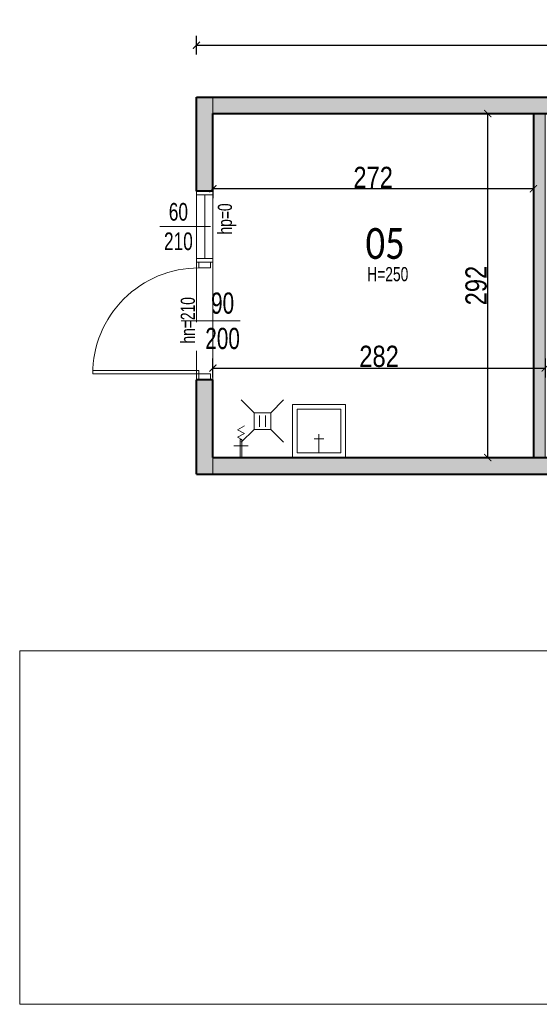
# Model space of a CAD drawing. Header units: millimetres. Extents: x -1089 to 15716, y 0 to 2047.
# Tile 2 of 5: x 1356 to 1797, y 381 to 1217. Entities that reach past the tile are written whole.
import ezdxf

# ---------------------------------------------------------------- set-up
doc = ezdxf.new("R2010")
doc.units = ezdxf.units.MM
doc.header["$PDMODE"] = 35
doc.header["$PDSIZE"] = -5
doc.layers.add('_obwiednie', color=21, linetype='Continuous', lineweight=9, plot=False)
doc.layers.add('_powierzchnie', color=30, linetype='Continuous', lineweight=9, plot=False)
for name, color, linetype, lineweight in [('_opisy', 7, 'Continuous', 13), ('_widok', 7, 'Continuous', 15), ('A_drzwi_okna', 161, 'Continuous', 9), ('A_opisy pomieszczen', 181, 'Continuous', 13), ('A_ściany proj.', 7, 'Continuous', 40), ('AG__wymiary', 164, 'Continuous', 13), ('AG_A_wyposażenie_sanitarne', 84, 'Continuous', 0)]:
    doc.layers.add(name, color=color, linetype=linetype, lineweight=lineweight)
doc.layers.add('A_HATCH', color=8, linetype='Continuous')
doc.styles.add('1_100', font='arial.ttf', dxfattribs={"width": 0.8, "height": 25})
doc.styles.add('1_50', font='arial.ttf', dxfattribs={"width": 0.8, "height": 18})
doc.styles.add('ARCHAG', font='calibri.ttf', dxfattribs={"width": 0.8})
doc.dimstyles.new('1_50', dxfattribs={"dimtxt": 18, "dimasz": 6, "dimexe": 8, "dimexo": 0.625, "dimtad": 1, "dimdec": 0, "dimtxsty": '1_50', "dimblk": 'ARCHTICK', "dimcen": 2.5, "dimclrd": 256, "dimclre": 256, "dimclrt": 256, "dimadec": 0, "dimazin": 0, "dimtfac": 1, "dimtmove": 1, "dimatfit": 3, "dimldrblk": 'ARCHTICK', "dimfxl": 8, "dimfxlon": 1, "dimarcsym": 0})

# ---------------------------------------------------------------- blocks, each defined once
blk = doc.blocks.new('D90')
blk.add_line((50, 35), (50, -15))
for points in [[(0, 10), (5, 10), (5, 0), (0, 0)], [(95, 10), (100, 10), (100, 0), (95, 0)], [(5, 0), (8, 0), (8, -90), (5, -90)]]:
    blk.add_lwpolyline(points, close=True)
blk.add_arc((5, 0), 90, 270, 0)
blk = doc.blocks.new('złączka')
for p, q in [((-26.86, -3.03), (-23.7, 3.03)), ((-20.54, -3.03), (-23.7, 3.03)), ((-20.54, -3.03), (-17.39, 3.03)), ((-15.42, -0.75), (-17.39, 3.03)), ((-10.11, -6.2), (-10.11, 6))]:
    blk.add_line(p, q)
blk.add_lwpolyline([(-15.42, 0.75), (0, 0.75), (0, -0.75), (-15.42, -0.75)], close=True)
blk = doc.blocks.new('kratka podłogowa')
for points in [[(-18, 18), (-7, 7)], [(7, 7), (18, 18)], [(-2.5, 4.78), (-2.5, -4.78)], [(2.5, 4.78), (2.5, -4.78)], [(-7, -7), (-18, -18)], [(7, -7), (18, -18)]]:
    blk.add_lwpolyline(points)
blk.add_lwpolyline([(-7, -7), (-7, 7), (7, 7), (7, -7)], close=True)
blk = doc.blocks.new('zlew 1-komor2')
for points in [[(-22.5, 0), (22.5, 0), (22.5, -45), (-22.5, -45)], [(-18.5, -4), (18.5, -4), (18.5, -41), (-18.5, -41)]]:
    blk.add_lwpolyline(points, close=True)
for points in [[(0, -20), (0, -4)], [(-4, -16), (4, -16)]]:
    blk.add_lwpolyline(points)
blk = doc.blocks.new('_ArchTick')
at = {"color": 0, "linetype": 'ByBlock', "const_width": 0.15}
blk.add_lwpolyline([(-0.5, -0.5), (0.5, 0.5)], dxfattribs=at)
blk = doc.blocks.new('*D25')
at = {"layer": 'AG__wymiary', "lineweight": -2, "ltscale": 50}
for p, q in [((1520.1, 913.42), (1520.1, 929.42)), ((1802.1, 929.42), (1802.1, 913.42)), ((1520.1, 921.42), (1802.1, 921.42))]:
    blk.add_line(p, q, dxfattribs=at)
at = {"layer": 'Defpoints', "color": 0, "ltscale": 50}
for p in [(1802.1, 1137.4), (1802.1, 921.42), (1520.1, 831.4)]:
    blk.add_point(p, dxfattribs=at)
at = {"layer": 'AG__wymiary', "lineweight": -2, "ltscale": 50, "xscale": 6, "yscale": 6, "zscale": 6, "rotation": 180}
blk.add_blockref('_ArchTick', (1520.1, 921.42), dxfattribs=at)
at = {"layer": 'AG__wymiary', "lineweight": -2, "ltscale": 50, "xscale": 6, "yscale": 6, "zscale": 6}
blk.add_blockref('_ArchTick', (1802.1, 921.42), dxfattribs=at)
at = {"layer": 'AG__wymiary', "ltscale": 50, "insert": (1661.1, 931.24), "char_height": 18, "attachment_point": 5, "style": '1_50'}
blk.add_mtext('282', dxfattribs=at)
blk = doc.blocks.new('*D28')
at = {"layer": 'AG__wymiary', "lineweight": -2, "ltscale": 50}
for p, q in [((1745.33, 1137.4), (1761.33, 1137.4)), ((1753.33, 845.4), (1753.33, 1137.4)), ((1745.33, 845.4), (1761.33, 845.4))]:
    blk.add_line(p, q, dxfattribs=at)
at = {"layer": 'Defpoints', "color": 0, "ltscale": 50}
for p in [(1520.1, 1137.4), (1753.33, 1137.4), (1520.1, 845.4)]:
    blk.add_point(p, dxfattribs=at)
at = {"layer": 'AG__wymiary', "lineweight": -2, "ltscale": 50, "xscale": 6, "yscale": 6, "zscale": 6}
for p, rotation in [((1753.33, 1137.4), 90), ((1753.33, 845.4), 270)]:
    blk.add_blockref('_ArchTick', p, dxfattribs=dict(at, rotation=rotation))
at = {"layer": 'AG__wymiary', "ltscale": 50, "insert": (1743.51, 991.4), "char_height": 18, "attachment_point": 5, "rotation": 90, "style": '1_50'}
blk.add_mtext('292', dxfattribs=at)
blk = doc.blocks.new('*D33')
at = {"layer": 'AG__wymiary', "lineweight": -2, "ltscale": 50}
for p, q in [((1506.1, 1187.44), (1506.1, 1203.44)), ((2556.1, 1187.44), (2556.1, 1203.44)), ((1506.1, 1195.44), (2556.1, 1195.44))]:
    blk.add_line(p, q, dxfattribs=at)
at = {"layer": 'Defpoints', "color": 0, "ltscale": 50}
for p in [(2556.1, 1195.44), (1506.1, 1151.4), (2556.1, 1151.4)]:
    blk.add_point(p, dxfattribs=at)
at = {"layer": 'AG__wymiary', "lineweight": -2, "ltscale": 50, "xscale": 6, "yscale": 6, "zscale": 6, "rotation": 180}
blk.add_blockref('_ArchTick', (1506.1, 1195.44), dxfattribs=at)
at = {"layer": 'AG__wymiary', "lineweight": -2, "ltscale": 50, "xscale": 6, "yscale": 6, "zscale": 6}
blk.add_blockref('_ArchTick', (2556.1, 1195.44), dxfattribs=at)
at = {"layer": 'AG__wymiary', "ltscale": 50, "insert": (2031.1, 1205.25), "char_height": 18, "attachment_point": 5, "style": '1_50'}
blk.add_mtext('1050', dxfattribs=at)
blk = doc.blocks.new('*D36')
at = {"layer": 'AG__wymiary', "lineweight": -2, "ltscale": 50}
for p, q in [((1520.1, 1081.56), (1520.1, 1065.56)), ((1792.1, 1081.56), (1792.1, 1065.56)), ((1792.1, 1073.56), (1520.1, 1073.56))]:
    blk.add_line(p, q, dxfattribs=at)
at = {"layer": 'Defpoints', "color": 0, "ltscale": 50}
for p in [(1520.1, 1137.4), (1792.1, 1137.4), (1520.1, 1073.56)]:
    blk.add_point(p, dxfattribs=at)
at = {"layer": 'AG__wymiary', "lineweight": -2, "ltscale": 50, "xscale": 6, "yscale": 6, "zscale": 6, "rotation": 180}
blk.add_blockref('_ArchTick', (1520.1, 1073.56), dxfattribs=at)
at = {"layer": 'AG__wymiary', "lineweight": -2, "ltscale": 50, "xscale": 6, "yscale": 6, "zscale": 6}
blk.add_blockref('_ArchTick', (1792.1, 1073.56), dxfattribs=at)
at = {"layer": 'AG__wymiary', "ltscale": 50, "insert": (1656.1, 1083.22), "char_height": 18, "attachment_point": 5, "style": '1_50'}
blk.add_mtext('272', dxfattribs=at)

msp = doc.modelspace()

# ---------------------------------------------------------------- hatches: boundary and pattern name
at = {"layer": 'A_HATCH', "ltscale": 50}
h = msp.add_hatch(color=256, dxfattribs=at)
h.dxf.hatch_style = 1
h.paths.add_polyline_path([(2020.1, 831.4), (1520.1, 831.4), (1520.1, 845.4), (2020.1, 845.4)])
h.paths.add_polyline_path([(2332.1, 1137.4), (2556.1, 1137.4), (2556.1, 1151.4), (2332.1, 1151.4)])
h.paths.add_polyline_path([(2080.1, 1137.4), (2252.1, 1137.4), (2252.1, 1151.4), (2080.1, 1151.4)])
h.paths.add_polyline_path([(2352.1, 831.4), (2242.1, 831.4), (2242.1, 845.4), (2352.1, 845.4)])
h.paths.add_polyline_path([(2542.1, 931.4), (2556.1, 931.4), (2556.1, 831.4), (2542.1, 831.4)])
h.paths.add_polyline_path([(2542.1, 1137.4), (2556.1, 1137.4), (2556.1, 1051.4), (2542.1, 1051.4)])
h.paths.add_polyline_path([(1506.1, 831.4), (1520.1, 831.4), (1520.1, 911.4), (1506.1, 911.4)])
h.paths.add_polyline_path([(1520.1, 1071.4), (1506.1, 1071.4), (1506.1, 1151.4), (1520.1, 1151.4)])
h.paths.add_polyline_path([(2542.1, 831.4), (2472.1, 831.4), (2472.1, 845.4), (2542.1, 845.4)])
h.paths.add_polyline_path([(2112.1, 831.4), (2080.1, 831.4), (2080.1, 845.4), (2112.1, 845.4)])
h.paths.add_polyline_path([(1860.1, 1137.4), (1860.1, 1151.4), (1520.1, 1151.4), (1520.1, 1137.4)])
h.paths.add_polyline_path([(1920.1, 1151.4), (2020.1, 1151.4), (2020.1, 1137.4), (1920.1, 1137.4)])
h = msp.add_hatch(color=256, dxfattribs=at)
h.dxf.hatch_style = 1
h.paths.add_polyline_path([(1792.1, 845.4), (1802.1, 845.4), (1802.1, 1137.4), (1792.1, 1137.4)])
h.paths.add_polyline_path([(2162.1, 975.4), (2172.1, 975.4), (2172.1, 1137.4), (2162.1, 1137.4)])
h.paths.add_polyline_path([(2092.1, 965.4), (2252.1, 965.4), (2252.1, 975.4), (2092.1, 975.4)])
h.paths.add_polyline_path([(1932.1, 1137.4), (1942.1, 1137.4), (1942.1, 1051.4), (1932.1, 1051.4)])
h.paths.add_polyline_path([(1932.1, 961.4), (1942.1, 961.4), (1942.1, 845.4), (1932.1, 845.4)])
h.paths.add_polyline_path([(2092.1, 845.4), (2102.1, 845.4), (2102.1, 865.4), (2092.1, 865.4)])
h.paths.add_polyline_path([(2252.1, 975.4), (2262.1, 975.4), (2262.1, 955.4), (2252.1, 955.4)])
h.paths.add_polyline_path([(2262.1, 855.4), (2252.1, 855.4), (2252.1, 845.4), (2262.1, 845.4)])

# ---------------------------------------------------------------- linework, layer by layer
at = {"layer": '_obwiednie', "ltscale": 50}
for points in [[(1520.1, 1071.4), (1506.1, 1071.4), (1506.1, 1151.4), (1520.1, 1151.4)], [(1520.1, 1137.4), (2020.1, 1137.4), (2020.1, 1151.4), (1520.1, 1151.4)], [(1792.1, 1137.4), (1802.1, 1137.4), (1802.1, 845.4), (1792.1, 845.4)], [(1506.1, 831.4), (1520.1, 831.4), (1520.1, 911.4), (1506.1, 911.4)], [(2020.1, 831.4), (1520.1, 831.4), (1520.1, 845.4), (2020.1, 845.4)]]:
    msp.add_lwpolyline(points, close=True, dxfattribs=at)
at = {"layer": '_widok'}
for points in [[(1506.1, 1011.4), (1506.1, 1071.4), (1520.1, 1071.4), (1520.1, 1011.4)], [(2556.1, 681.4), (1356.1, 681.4), (1356.1, 381.4), (2556.1, 381.4)]]:
    msp.add_lwpolyline(points, close=True, dxfattribs=at)
msp.add_lwpolyline([(1506.1, 911.4), (1506.1, 1011.4)], dxfattribs=at)
at = {"layer": 'A_drzwi_okna'}
for p, q in [((1513.1, 1014.4), (1513.1, 1068.4)), ((1475.1, 1041.4), (1520.1, 1041.4))]:
    msp.add_line(p, q, dxfattribs=at)
for points in [[(1506.1, 1071.4), (1520.1, 1071.4), (1520.1, 1068.4), (1506.1, 1068.4)], [(1506.1, 1011.4), (1520.1, 1011.4), (1520.1, 1014.4), (1506.1, 1014.4)]]:
    msp.add_lwpolyline(points, close=True, dxfattribs=at)
at = {"layer": 'A_opisy pomieszczen'}
msp.add_lwpolyline([(1692.42, 1011.88), (1640.1, 1011.88), (1640.1, 1042.07), (1692.42, 1042.07)], close=True, dxfattribs=at)
at = {"layer": 'A_ściany proj.'}
for p, q in [((1506.1, 1151.4), (1860.1, 1151.4)), ((1506.1, 1071.4), (1506.1, 1151.4)), ((1520.1, 1137.4), (1860.1, 1137.4)), ((1520.1, 1071.4), (1520.1, 1137.4)), ((1792.1, 1137.4), (1792.1, 845.4)), ((1520.1, 1071.4), (1506.1, 1071.4)), ((1506.1, 831.4), (1506.1, 911.4)), ((1520.1, 845.4), (1520.1, 911.4)), ((1520.1, 845.4), (2020.1, 845.4)), ((1506.1, 831.4), (2020.1, 831.4))]:
    msp.add_line(p, q, dxfattribs=at)
msp.add_lwpolyline([(1520.1, 911.4), (1506.1, 911.4)], dxfattribs=at)

# ---------------------------------------------------------------- block references
at = {"layer": 'A_drzwi_okna', "xscale": -1, "rotation": 270}
msp.add_blockref('D90', (1508.1, 911.4), dxfattribs=at)
at = {"layer": 'AG_A_wyposażenie_sanitarne', "rotation": 180}
msp.add_blockref('kratka podłogowa', (1562.13, 876.38), dxfattribs=at)
at = {"layer": 'AG_A_wyposażenie_sanitarne', "xscale": -1}
for name, p, rotation in [('zlew 1-komor2', (1610.1, 845.4), 180.0000000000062), ('złączka', (1543.88, 845.4), 90.000000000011)]:
    msp.add_blockref(name, p, dxfattribs=dict(at, rotation=rotation))

# ---------------------------------------------------------------- texts
at = {"layer": '_opisy', "attachment_point": 5, "style": '1_100'}
for s, insert, char_height in [('\\pxqc;{\\W0.7;60\\P210}', (1490.79, 1041.4), 15), ('\\pxqc;{\\W0.7;90\\P200}', (1528.3, 961.4), 18)]:
    msp.add_mtext(s, dxfattribs=dict(at, insert=insert, char_height=char_height))

# ---------------------------------------------------------------- dimensions: what is measured, and where the dimension line sits
at = {"layer": 'AG__wymiary', "ltscale": 50}
for base, p1, p2, picture, middle in [((2556.1, 1195.44), (1506.1, 1151.4), (2556.1, 1151.4), '*D33', (2031.1, 1205.25)), ((1520.1, 1073.56), (1792.1, 1137.4), (1520.1, 1137.4), '*D36', (1656.1, 1083.22))]:
    dim = msp.add_linear_dim(base=base, p1=p1, p2=p2, dimstyle='1_50', dxfattribs=at)
    dim.commit()
    dim.dimension.update_dxf_attribs({"geometry": picture, "text_midpoint": middle})

# ---------------------------------------------------------------- next in the draw order: texts
at = {"layer": '_opisy', "insert": (1539.87, 1046.73), "char_height": 12, "width": 12, "attachment_point": 9, "rotation": 90, "style": '1_100', "bg_fill": 2}
msp.add_mtext('\\pxql;{\\W0.7;hp=0}', dxfattribs=at)
at = {"layer": 'A_opisy pomieszczen', "insert": (1666.26, 1026.98), "char_height": 26.25, "width": 52.3125, "attachment_point": 5, "style": 'ARCHAG', "bg_fill": 2}
msp.add_mtext('\\pxqc;05', dxfattribs=at)

# ---------------------------------------------------------------- next in the draw order: linework, layer by layer
at = {"layer": '_powierzchnie', "ltscale": 50}
for points in [[(1506.1, 1151.4), (2556.1, 1151.4), (2556.1, 831.4), (1506.1, 831.4)], [(1792.1, 1137.4), (1520.1, 1137.4), (1520.1, 845.4), (1792.1, 845.4)]]:
    msp.add_lwpolyline(points, close=True, dxfattribs=at)

# ---------------------------------------------------------------- next in the draw order: texts
at = {"layer": '_opisy', "insert": (1663.04, 994.94), "char_height": 12, "width": 12, "attachment_point": 9, "style": '1_100', "bg_fill": 2}
msp.add_mtext('\\pxql;{\\W0.7;H=250}', dxfattribs=at)
at = {"layer": '_opisy', "insert": (1504.93, 954.16), "char_height": 12, "width": 12, "attachment_point": 9, "rotation": 90, "style": '1_100', "bg_fill": 2}
msp.add_mtext('\\pxql;{\\W0.7;hn=210}', dxfattribs=at)

# ---------------------------------------------------------------- next in the draw order: dimensions: what is measured, and where the dimension line sits
at = {"layer": 'AG__wymiary', "ltscale": 50}
dim = msp.add_linear_dim(base=(1802.1, 921.42), p1=(1520.1, 831.4), p2=(1802.1, 1137.4), dimstyle='1_50', dxfattribs=at)
dim.commit()
dim.dimension.update_dxf_attribs({"geometry": '*D25', "text_midpoint": (1661.1, 931.24)})
dim = msp.add_linear_dim(base=(1753.33, 1137.4), p1=(1520.1, 845.4), p2=(1520.1, 1137.4), angle=90, dimstyle='1_50', dxfattribs=at)
dim.commit()
dim.dimension.update_dxf_attribs({"geometry": '*D28', "text_midpoint": (1743.51, 991.4)})

doc.saveas('drawing.dxf')
